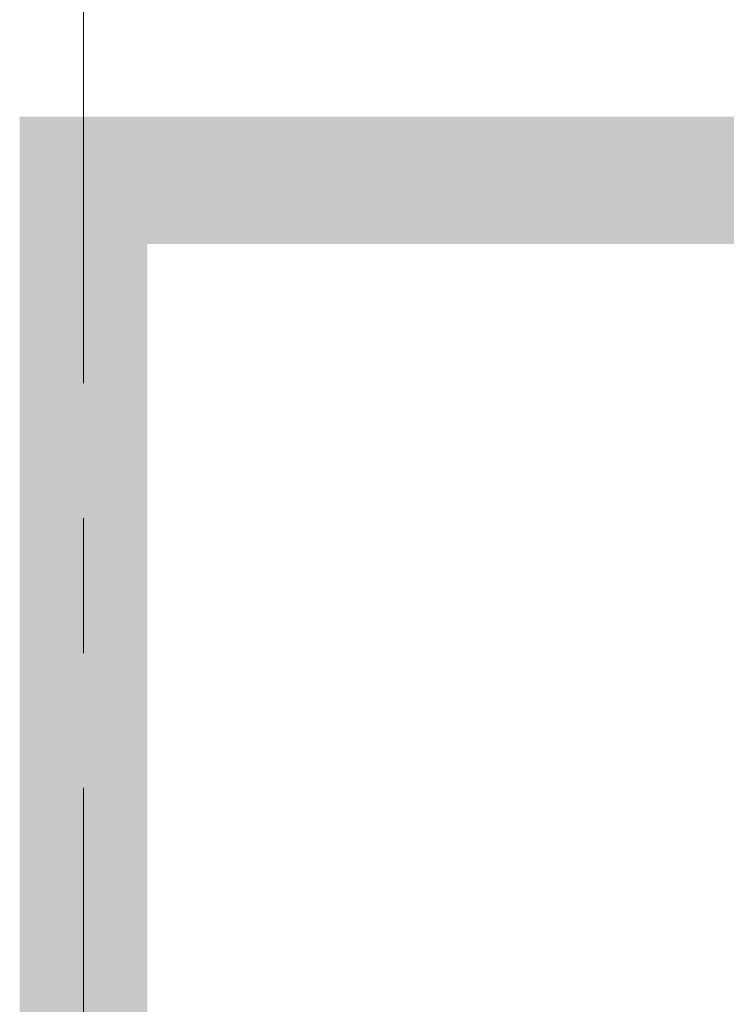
# Model space of a CAD drawing. Header units: millimetres. Extents: x -37445 to 120667, y -123620 to 254214.
# Tile 41 of 219: x -170 to -4, y -86774 to -86542. Entities that reach past the tile are written whole.
import ezdxf

# ---------------------------------------------------------------- set-up
doc = ezdxf.new("R2010")
doc.units = ezdxf.units.MM
doc.linetypes.add('xref_ACAD-LSN_dyspozytornia_PW_rzuty_12$0$CENTER2', pattern=[28.575, 19.05, -3.175, 3.175, -3.175])
doc.linetypes.add('xref_ACAD-LSN_dyspozytornia_PW_rzuty_12$0$DASHED', pattern=[19.05, 12.7, -6.35])
for name, color, linetype, lineweight in [('xref', 8, 'Continuous', 13), ('xref_ACAD-LSN_dyspozytornia_PW_rzuty_12$0$A zakres', 8, 'Continuous', 13), ('xref_ACAD-LSN_dyspozytornia_PW_rzuty_12$0$S-Grid-Iden', 8, 'xref_ACAD-LSN_dyspozytornia_PW_rzuty_12$0$CENTER2', 9)]:
    doc.layers.add(name, color=color, linetype=linetype, lineweight=lineweight)

# ---------------------------------------------------------------- blocks, each defined once
blk = doc.blocks.new('xref_ACAD-LSN_dyspozytornia_PW_rzuty_12')
at = {"layer": 'xref_ACAD-LSN_dyspozytornia_PW_rzuty_12$0$A zakres', "linetype": 'xref_ACAD-LSN_dyspozytornia_PW_rzuty_12$0$DASHED', "const_width": 3}
blk.add_lwpolyline([(67446.184, 82031.22), (67446.184, 80639.22), (72869.684, 80639.22), (72869.684, 82031.22)], close=True, dxfattribs=at)
at = {"layer": 'xref_ACAD-LSN_dyspozytornia_PW_rzuty_12$0$S-Grid-Iden'}
blk.add_lwpolyline([(67446.184, 82131.22), (67446.184, 80539.22)], dxfattribs=at)

msp = doc.modelspace()

# ---------------------------------------------------------------- block references
at = {"layer": 'xref', "xscale": 10, "yscale": 10, "zscale": 10}
msp.add_blockref('xref_ACAD-LSN_dyspozytornia_PW_rzuty_12', (-674616.84, -906892.2), dxfattribs=at)

doc.saveas('drawing.dxf')
